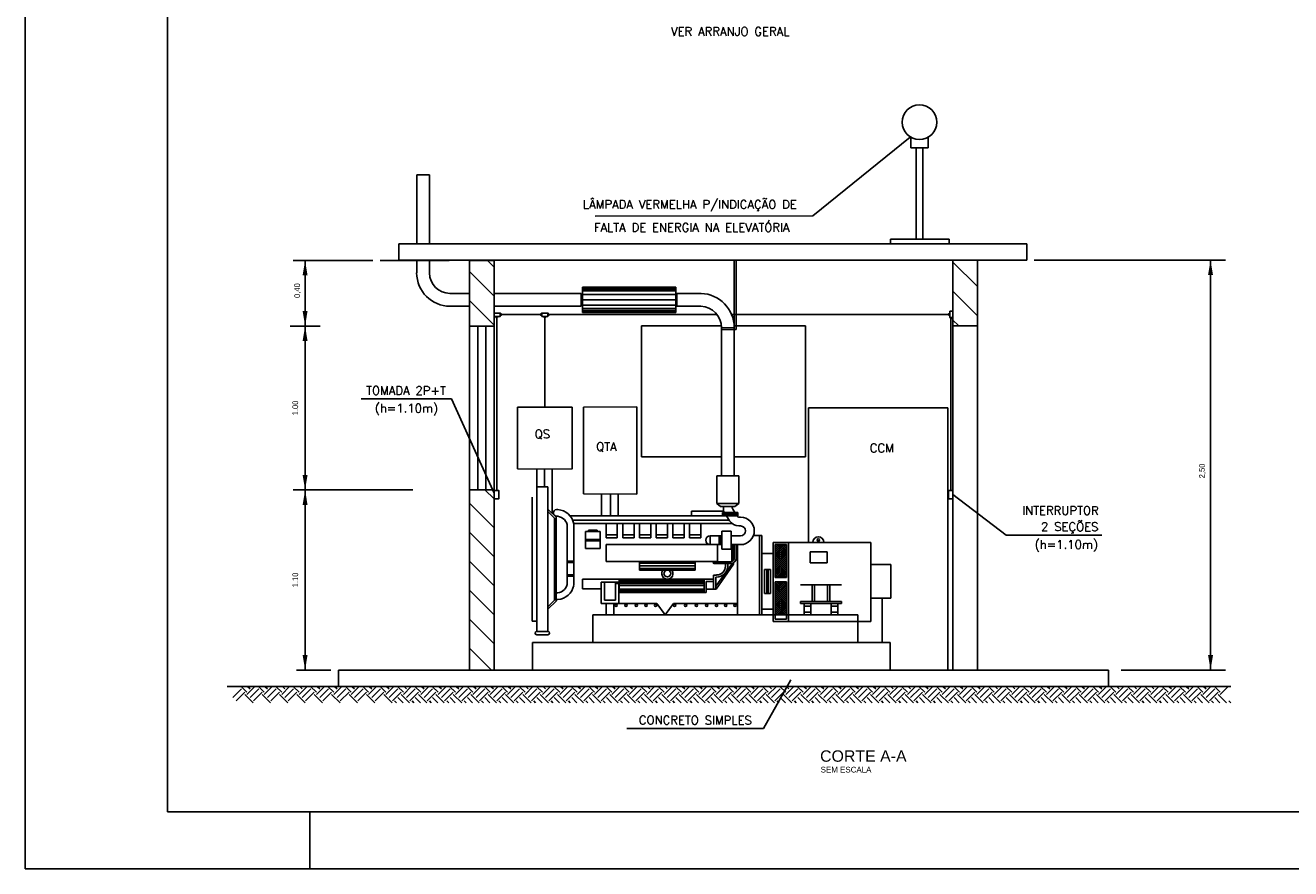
# Model space of a CAD drawing. Header units: millimetres. Extents: x 486.9 to 528.9, y 411.1 to 440.8.
# Tile 1 of 4: x 486.9 to 509.2, y 411.1 to 425.9. Entities that reach past the tile are written whole.
import ezdxf
from ezdxf.enums import TextEntityAlignment as Align

# ---------------------------------------------------------------- set-up
doc = ezdxf.new("R2010")
doc.units = ezdxf.units.MM
for name, color, linetype in [('004', 2, 'Continuous'), ('EGERA240C', 240, 'Continuous'), ('EPTOS200C', 8, 'Continuous'), ('PADRÃO', 4, 'Continuous'), ('TP-POSTES', 2, 'Continuous'), ('txt_titulos', 5, 'Continuous')]:
    doc.layers.add(name, color=color, linetype=linetype)
doc.styles.add('ARIAL', font='ARIAL.TTF', dxfattribs={"height": 0.2})
doc.styles.add('ROMANS', font='romans')

msp = doc.modelspace()

# ---------------------------------------------------------------- linework, layer by layer
at = {"color": 7}
for p, q in [((502.506, 423.724), (502.506, 423.909)), ((502.812, 423.91), (502.812, 423.724)), ((502.812, 423.724), (502.506, 423.724)), ((502.599, 422.116), (502.599, 423.724)), ((502.715, 422.116), (502.715, 423.724)), ((493.82, 423.247), (494.045, 423.247)), ((493.82, 423.247), (493.82, 422.037)), ((494.045, 423.247), (494.045, 422.037)), ((493.505, 421.749), (493.505, 422.037)), ((504.543, 422.037), (493.505, 422.037)), ((502.146, 422.116), (502.146, 422.037)), ((503.18, 422.116), (502.146, 422.116)), ((503.18, 422.037), (503.18, 422.116)), ((504.543, 422.037), (504.543, 421.749)), ((494.388, 421.744), (493.177, 421.744)), ((504.543, 421.749), (493.505, 421.749)), ((493.82, 421.749), (493.82, 421.525)), ((494.045, 421.749), (494.045, 421.525)), ((494.748, 421.744), (494.748, 420.591)), ((495.181, 421.118), (494.748, 421.55)), ((495.181, 421.628), (495.061, 421.747)), ((495.181, 421.744), (495.181, 420.591)), ((499.402, 420.563), (499.402, 421.749)), ((499.434, 420.531), (499.434, 421.749)), ((503.679, 421.749), (503.247, 421.749)), ((503.247, 421.749), (503.247, 420.597)), ((503.679, 421.283), (503.247, 421.715)), ((503.679, 421.749), (503.679, 420.597)), ((494.405, 421.164), (494.748, 421.164)), ((495.181, 421.164), (496.712, 421.164)), ((496.712, 421.164), (496.712, 420.939)), ((496.732, 420.828), (496.732, 421.275)), ((498.373, 421.275), (496.732, 421.275)), ((498.373, 421.262), (496.732, 421.262)), ((498.373, 421.239), (496.732, 421.239)), ((498.373, 421.207), (496.732, 421.207)), ((498.373, 421.148), (496.732, 421.148)), ((498.373, 420.828), (498.373, 421.275)), ((498.818, 421.164), (498.392, 421.164)), ((498.392, 420.939), (498.392, 421.164)), ((503.679, 420.773), (503.247, 421.206)), ((494.405, 420.939), (494.748, 420.939)), ((495.181, 420.609), (494.748, 421.041)), ((495.181, 420.939), (496.712, 420.939)), ((498.373, 421.051), (496.732, 421.051)), ((498.373, 420.955), (496.732, 420.955)), ((498.373, 420.897), (496.732, 420.897)), ((498.816, 420.939), (498.392, 420.939)), ((498.373, 420.864), (496.732, 420.864)), ((498.373, 420.841), (496.732, 420.841)), ((498.373, 420.828), (496.732, 420.828)), ((503.343, 420.6), (503.247, 420.696)), ((494.748, 420.591), (494.748, 417.711)), ((495.181, 420.591), (494.748, 420.591)), ((494.893, 420.591), (494.893, 417.711)), ((495.037, 420.591), (495.037, 417.711)), ((495.181, 420.591), (495.181, 417.711)), ((497.773, 420.597), (497.773, 418.292)), ((499.175, 420.597), (497.773, 420.597)), ((499.176, 420.562), (499.402, 420.563)), ((499.176, 419.311), (499.176, 420.563)), ((499.176, 420.53), (499.434, 420.531)), ((500.654, 420.597), (499.4, 420.597)), ((499.402, 419.311), (499.402, 420.563)), ((500.654, 420.597), (500.654, 418.292)), ((503.247, 420.597), (503.247, 414.547)), ((503.679, 420.597), (503.247, 420.597)), ((503.679, 420.597), (503.679, 414.547)), ((499.176, 417.961), (499.176, 419.453)), ((499.402, 417.961), (499.402, 419.453)), ((499.176, 418.292), (497.773, 418.292)), ((500.654, 418.292), (499.402, 418.292)), ((495.93, 417.766), (495.93, 415.225)), ((495.93, 417.766), (496.126, 417.766)), ((496.126, 417.766), (496.126, 415.225)), ((499.093, 417.961), (499.484, 417.961)), ((499.093, 417.961), (499.093, 417.473)), ((499.484, 417.961), (499.484, 417.473)), ((494.748, 417.711), (494.748, 414.542)), ((495.181, 417.711), (494.748, 417.711)), ((495.181, 417.553), (495.02, 417.714)), ((495.181, 417.711), (495.181, 414.542)), ((495.852, 417.585), (495.852, 415.406)), ((495.181, 417.044), (494.748, 417.476)), ((496.126, 417.375), (496.269, 417.232)), ((496.126, 417.334), (496.243, 417.216)), ((498.65, 417.336), (498.65, 417.259)), ((498.65, 417.336), (499.215, 417.336)), ((499.093, 417.473), (499.484, 417.473)), ((499.163, 417.421), (499.093, 417.473)), ((499.163, 417.421), (499.414, 417.421)), ((499.211, 417.421), (499.211, 417.358)), ((499.22, 417.327), (499.228, 417.315)), ((499.367, 417.421), (499.367, 417.403)), ((499.376, 417.372), (499.413, 417.315)), ((499.414, 417.421), (499.484, 417.473)), ((496.243, 417.216), (496.243, 415.775)), ((496.269, 417.232), (496.269, 415.759)), ((496.464, 417.104), (496.464, 416.048)), ((496.512, 417.259), (499.466, 417.259)), ((496.562, 417.18), (499.313, 417.18)), ((496.581, 417.121), (499.363, 417.121)), ((496.582, 417.117), (496.582, 416.035)), ((497.151, 417.121), (497.151, 416.867)), ((497.346, 417.121), (497.346, 416.867)), ((497.444, 417.121), (497.444, 416.867)), ((497.64, 417.121), (497.64, 416.867)), ((497.737, 417.121), (497.737, 416.867)), ((497.933, 417.121), (497.933, 416.867)), ((498.031, 417.121), (498.031, 416.867)), ((498.226, 417.121), (498.226, 416.867)), ((498.324, 417.121), (498.324, 416.867)), ((498.519, 417.121), (498.519, 416.867)), ((498.617, 417.121), (498.617, 416.867)), ((498.812, 417.121), (498.812, 416.867)), ((499.196, 417.315), (499.196, 417.259)), ((499.196, 417.315), (499.466, 417.315)), ((499.196, 417.294), (499.466, 417.294)), ((499.196, 417.277), (499.466, 417.277)), ((499.196, 417.259), (499.466, 417.259)), ((499.263, 417.259), (499.319, 417.169)), ((499.448, 417.259), (499.451, 417.253)), ((499.466, 417.315), (499.466, 417.259)), ((499.485, 417.235), (499.513, 417.235)), ((495.181, 416.535), (494.748, 416.967)), ((496.787, 416.978), (496.787, 416.685)), ((497.046, 416.978), (496.787, 416.978)), ((496.842, 416.978), (496.842, 417.003)), ((496.99, 417.003), (496.842, 417.003)), ((496.99, 416.978), (496.99, 417.003)), ((497.046, 416.978), (497.046, 416.685)), ((497.151, 416.925), (497.346, 416.925)), ((497.444, 416.925), (497.64, 416.925)), ((497.737, 416.925), (497.933, 416.925)), ((498.031, 416.925), (498.226, 416.925)), ((498.324, 416.925), (498.519, 416.925)), ((498.617, 416.925), (498.812, 416.925)), ((498.978, 416.906), (498.978, 416.75)), ((498.978, 416.906), (499.184, 416.906)), ((499.134, 416.906), (499.134, 416.75)), ((499.159, 416.906), (499.159, 416.75)), ((499.184, 416.984), (499.184, 416.671)), ((499.184, 416.984), (499.348, 416.984)), ((499.348, 416.984), (499.348, 416.671)), ((499.348, 416.906), (499.513, 416.906)), ((499.485, 417.078), (499.513, 417.078)), ((499.889, 416.91), (499.741, 416.91)), ((499.848, 415.518), (499.848, 416.91)), ((499.889, 415.518), (499.889, 416.91)), ((497.046, 416.838), (496.787, 416.838)), ((497.046, 416.819), (496.787, 416.819)), ((497.046, 416.685), (496.787, 416.685)), ((497.151, 416.867), (497.346, 416.867)), ((497.151, 416.75), (497.151, 416.456)), ((497.151, 416.75), (499.184, 416.75)), ((497.444, 416.867), (497.64, 416.867)), ((497.737, 416.867), (497.933, 416.867)), ((498.031, 416.867), (498.226, 416.867)), ((498.324, 416.867), (498.519, 416.867)), ((498.617, 416.867), (498.812, 416.867)), ((499.109, 416.75), (499.109, 416.456)), ((499.184, 416.671), (499.348, 416.671)), ((499.348, 416.75), (499.513, 416.75)), ((499.358, 416.75), (499.358, 416.453)), ((499.391, 416.75), (499.391, 416.478)), ((499.402, 416.75), (499.402, 416.508)), ((499.434, 416.75), (499.434, 416.515)), ((499.457, 416.75), (499.457, 415.518)), ((500.085, 415.518), (500.085, 416.789)), ((500.085, 416.789), (500.358, 416.789)), ((500.124, 416.557), (500.317, 416.75)), ((500.124, 416.591), (500.282, 416.75)), ((500.124, 416.626), (500.248, 416.75)), ((500.124, 416.661), (500.213, 416.75)), ((500.124, 416.695), (500.178, 416.75)), ((500.124, 416.73), (500.144, 416.75)), ((500.124, 416.75), (500.319, 416.75)), ((500.124, 416.173), (500.124, 416.75)), ((500.319, 416.546), (500.124, 416.741)), ((500.124, 416.522), (500.319, 416.718)), ((500.319, 416.511), (500.124, 416.707)), ((500.124, 416.488), (500.319, 416.683)), ((500.319, 416.477), (500.124, 416.672)), ((500.124, 416.453), (500.319, 416.649)), ((500.319, 416.58), (500.15, 416.75)), ((500.319, 416.615), (500.185, 416.75)), ((500.319, 416.649), (500.219, 416.75)), ((500.319, 416.684), (500.254, 416.75)), ((500.319, 416.719), (500.288, 416.75)), ((500.319, 416.173), (500.319, 416.75)), ((500.358, 415.518), (500.358, 416.789)), ((500.358, 416.789), (501.802, 416.789)), ((501.802, 415.401), (501.802, 416.789)), ((495.181, 416.026), (494.748, 416.458)), ((496.582, 416.459), (496.464, 416.459)), ((496.582, 416.434), (496.464, 416.434)), ((497.151, 416.456), (497.737, 416.456)), ((497.737, 416.456), (497.737, 416.3)), ((497.737, 416.456), (498.715, 416.456)), ((497.737, 416.443), (498.715, 416.443)), ((498.715, 416.456), (498.715, 416.3)), ((498.715, 416.456), (499.109, 416.456)), ((499.046, 416.45), (499.344, 416.45)), ((499.391, 416.433), (499.391, 416.404)), ((499.889, 416.593), (500.085, 416.593)), ((500.319, 416.442), (500.124, 416.638)), ((500.124, 416.419), (500.319, 416.614)), ((500.319, 416.408), (500.124, 416.603)), ((500.124, 416.384), (500.319, 416.58)), ((500.319, 416.373), (500.124, 416.569)), ((500.124, 416.35), (500.319, 416.545)), ((500.319, 416.339), (500.124, 416.534)), ((500.124, 416.315), (500.319, 416.511)), ((500.319, 416.304), (500.124, 416.499)), ((500.124, 416.281), (500.319, 416.476)), ((500.319, 416.269), (500.124, 416.465)), ((500.124, 416.246), (500.319, 416.441)), ((500.319, 416.235), (500.124, 416.43)), ((500.739, 416.622), (501.035, 416.622)), ((500.739, 416.432), (500.739, 416.622)), ((501.035, 416.432), (500.739, 416.432)), ((501.035, 416.622), (501.035, 416.432)), ((496.582, 416.22), (496.464, 416.22)), ((497.737, 416.425), (498.715, 416.425)), ((497.737, 416.378), (498.715, 416.378)), ((497.737, 416.331), (498.715, 416.331)), ((497.737, 416.313), (498.715, 416.313)), ((497.737, 416.3), (498.715, 416.3)), ((499.039, 416.216), (499.039, 415.969)), ((499.039, 416.216), (499.092, 416.216)), ((499.046, 416.417), (499.337, 416.417)), ((499.081, 416.019), (499.358, 416.409)), ((499.082, 415.969), (499.391, 416.404)), ((499.248, 416.417), (499.248, 416.373)), ((499.287, 416.417), (499.287, 416.373)), ((499.358, 416.42), (499.358, 416.409)), ((500.039, 416.315), (499.935, 416.315)), ((499.935, 416.315), (499.935, 415.894)), ((499.973, 416.315), (499.973, 415.894)), ((500.001, 416.315), (500.001, 415.894)), ((500.039, 416.315), (500.039, 415.894)), ((500.124, 416.211), (500.319, 416.407)), ((500.319, 416.2), (500.124, 416.396)), ((500.124, 416.177), (500.319, 416.372)), ((500.312, 416.173), (500.124, 416.361)), ((500.278, 416.173), (500.124, 416.327)), ((500.243, 416.173), (500.124, 416.292)), ((500.208, 416.173), (500.124, 416.258)), ((500.174, 416.173), (500.124, 416.223)), ((500.155, 416.173), (500.319, 416.338)), ((500.189, 416.173), (500.319, 416.303)), ((500.224, 416.173), (500.319, 416.269)), ((500.258, 416.173), (500.319, 416.234)), ((501.802, 416.398), (502.154, 416.398)), ((502.154, 415.812), (502.154, 416.398)), ((496.582, 416.195), (496.464, 416.195)), ((496.734, 416.144), (496.734, 415.973)), ((496.734, 416.144), (498.871, 416.144)), ((497.065, 416.091), (497.372, 416.091)), ((497.065, 416.091), (497.065, 415.714)), ((497.124, 416.091), (497.124, 415.772)), ((497.307, 416.066), (498.871, 416.066)), ((497.313, 416.091), (497.313, 415.772)), ((497.372, 416.091), (497.372, 415.714)), ((497.38, 415.909), (497.38, 416.144)), ((497.38, 416.133), (498.871, 416.133)), ((497.38, 416.116), (498.871, 416.116)), ((497.38, 416.085), (498.871, 416.085)), ((497.38, 416.03), (498.871, 416.03)), ((498.871, 416.144), (499.039, 416.144)), ((498.871, 416.144), (498.871, 415.909)), ((498.91, 416.105), (499.039, 416.105)), ((498.91, 416.105), (498.91, 415.909)), ((499.078, 416.177), (499.092, 416.177)), ((499.078, 416.177), (499.078, 415.969)), ((500.139, 416.173), (500.124, 416.188)), ((500.319, 416.173), (500.124, 416.173)), ((500.124, 415.518), (500.124, 416.095)), ((500.124, 415.902), (500.317, 416.095)), ((500.124, 415.937), (500.282, 416.095)), ((500.124, 415.971), (500.248, 416.095)), ((500.124, 416.006), (500.213, 416.095)), ((500.124, 416.04), (500.178, 416.095)), ((500.124, 416.075), (500.144, 416.095)), ((500.319, 416.095), (500.124, 416.095)), ((500.319, 415.891), (500.124, 416.087)), ((500.124, 415.868), (500.319, 416.063)), ((500.319, 415.857), (500.124, 416.052)), ((500.124, 415.833), (500.319, 416.029)), ((500.319, 415.822), (500.124, 416.017)), ((500.124, 415.799), (500.319, 415.994)), ((500.319, 415.787), (500.124, 415.983)), ((500.319, 415.926), (500.15, 416.095)), ((500.319, 415.96), (500.185, 416.095)), ((500.319, 415.995), (500.219, 416.095)), ((500.319, 416.029), (500.254, 416.095)), ((500.319, 416.064), (500.288, 416.095)), ((500.293, 416.173), (500.319, 416.2)), ((500.319, 415.518), (500.319, 416.095)), ((500.568, 416.046), (501.288, 416.046)), ((500.773, 415.753), (500.773, 416.046)), ((500.812, 415.753), (500.812, 416.046)), ((501.042, 415.753), (501.042, 416.046)), ((501.081, 415.753), (501.081, 416.046)), ((495.181, 415.516), (494.748, 415.949)), ((496.126, 415.657), (496.243, 415.775)), ((496.126, 415.616), (496.269, 415.759)), ((497.065, 415.973), (496.734, 415.973)), ((497.124, 415.772), (497.313, 415.772)), ((497.38, 415.968), (498.871, 415.968)), ((497.38, 415.937), (498.871, 415.937)), ((497.38, 415.92), (498.871, 415.92)), ((497.38, 415.909), (498.871, 415.909)), ((498.871, 415.909), (498.91, 415.909)), ((499.039, 415.969), (498.91, 415.969)), ((499.039, 415.969), (499.082, 415.969)), ((500.039, 415.894), (499.935, 415.894)), ((500.124, 415.764), (500.319, 415.959)), ((500.319, 415.753), (500.124, 415.948)), ((500.124, 415.729), (500.319, 415.925)), ((500.319, 415.718), (500.124, 415.914)), ((500.124, 415.695), (500.319, 415.89)), ((500.319, 415.684), (500.124, 415.879)), ((500.124, 415.66), (500.319, 415.856)), ((500.319, 415.649), (500.124, 415.845)), ((500.124, 415.626), (500.319, 415.821)), ((500.319, 415.615), (500.124, 415.81)), ((500.124, 415.591), (500.319, 415.787)), ((500.319, 415.58), (500.124, 415.776)), ((501.802, 415.812), (502.154, 415.812)), ((497.065, 415.714), (497.372, 415.714)), ((497.149, 415.714), (497.149, 415.518)), ((497.288, 415.714), (497.288, 415.518)), ((497.372, 415.714), (498.041, 415.714)), ((498.187, 415.518), (498.041, 415.714)), ((498.187, 415.518), (498.333, 415.714)), ((498.333, 415.714), (499.457, 415.714)), ((499.889, 415.616), (500.085, 415.616)), ((500.124, 415.557), (500.319, 415.752)), ((500.319, 415.546), (500.124, 415.741)), ((500.124, 415.522), (500.319, 415.718)), ((500.312, 415.518), (500.124, 415.707)), ((500.278, 415.518), (500.124, 415.672)), ((500.243, 415.518), (500.124, 415.637)), ((500.208, 415.518), (500.124, 415.603)), ((500.174, 415.518), (500.124, 415.568)), ((500.155, 415.518), (500.319, 415.683)), ((500.189, 415.518), (500.319, 415.649)), ((500.224, 415.518), (500.319, 415.614)), ((500.258, 415.518), (500.319, 415.579)), ((500.293, 415.518), (500.319, 415.545)), ((500.568, 415.753), (501.288, 415.753)), ((500.568, 415.753), (500.568, 415.714)), ((500.568, 415.714), (501.288, 415.714)), ((500.633, 415.714), (500.633, 415.518)), ((500.633, 415.67), (500.75, 415.67)), ((500.633, 415.562), (500.75, 415.562)), ((500.75, 415.714), (500.75, 415.518)), ((501.106, 415.714), (501.106, 415.518)), ((501.106, 415.67), (501.223, 415.67)), ((501.106, 415.562), (501.223, 415.562)), ((501.223, 415.714), (501.223, 415.518)), ((501.288, 415.753), (501.288, 415.714)), ((495.181, 415.007), (494.748, 415.439)), ((495.852, 415.406), (495.93, 415.406)), ((496.917, 415.518), (496.917, 415.03)), ((496.917, 415.518), (501.575, 415.518)), ((500.085, 415.401), (500.085, 415.518)), ((500.085, 415.401), (501.637, 415.401)), ((500.139, 415.518), (500.124, 415.534)), ((500.124, 415.44), (500.124, 415.518)), ((500.124, 415.44), (500.319, 415.44)), ((500.319, 415.44), (500.319, 415.518)), ((500.358, 415.401), (500.358, 415.518)), ((501.575, 415.518), (501.575, 415.03)), ((501.637, 415.401), (501.802, 415.401)), ((495.93, 415.225), (496.126, 415.225)), ((495.93, 415.167), (496.126, 415.167)), ((495.133, 414.545), (494.748, 414.93)), ((495.854, 415.03), (495.854, 414.547)), ((495.854, 415.03), (502.142, 415.03)), ((502.142, 414.547), (502.142, 415.03)), ((492.444, 414.547), (492.444, 414.259)), ((505.984, 414.547), (492.444, 414.547)), ((504.725, 414.547), (505.436, 414.547)), ((505.984, 414.547), (505.984, 414.259)), ((508.132, 414.259), (490.487, 414.259)), ((490.586, 414.061), (490.739, 414.214)), ((490.835, 414.157), (490.732, 414.259)), ((490.835, 414.118), (490.975, 414.259)), ((490.892, 414.214), (490.847, 414.259)), ((490.892, 414.061), (491.045, 414.214)), ((491.14, 414.157), (491.038, 414.259)), ((491.14, 414.118), (491.281, 414.259)), ((491.198, 414.214), (491.152, 414.259)), ((491.198, 414.061), (491.35, 414.214)), ((491.446, 414.157), (491.343, 414.259)), ((491.446, 414.118), (491.586, 414.259)), ((491.503, 414.214), (491.458, 414.259)), ((491.503, 414.061), (491.656, 414.214)), ((491.751, 414.157), (491.649, 414.259)), ((491.751, 414.118), (491.892, 414.259)), ((491.809, 414.214), (491.764, 414.259)), ((491.809, 414.061), (491.961, 414.214)), ((492.057, 414.157), (491.955, 414.259)), ((492.057, 414.118), (492.198, 414.259)), ((492.114, 414.214), (492.069, 414.259)), ((492.114, 414.061), (492.267, 414.214)), ((492.363, 414.157), (492.26, 414.259)), ((492.363, 414.118), (492.503, 414.259)), ((492.42, 414.214), (492.375, 414.259)), ((492.42, 414.061), (492.573, 414.214)), ((492.668, 414.157), (492.566, 414.259)), ((492.668, 414.118), (492.809, 414.259)), ((492.725, 414.214), (492.68, 414.259)), ((492.725, 414.061), (492.878, 414.214)), ((492.974, 414.157), (492.871, 414.259)), ((492.974, 414.118), (493.114, 414.259)), ((493.031, 414.214), (492.986, 414.259)), ((493.031, 414.061), (493.184, 414.214)), ((493.279, 414.157), (493.177, 414.259)), ((493.279, 414.118), (493.42, 414.259)), ((493.336, 414.214), (493.291, 414.259)), ((493.336, 414.061), (493.489, 414.214)), ((493.585, 414.157), (493.482, 414.259)), ((493.585, 414.118), (493.725, 414.259)), ((493.642, 414.214), (493.597, 414.259)), ((493.642, 414.061), (493.795, 414.214)), ((493.89, 414.157), (493.788, 414.259)), ((493.89, 414.118), (494.031, 414.259)), ((493.948, 414.214), (493.902, 414.259)), ((493.948, 414.061), (494.1, 414.214)), ((494.196, 414.157), (494.093, 414.259)), ((494.196, 414.118), (494.336, 414.259)), ((494.253, 414.214), (494.208, 414.259)), ((494.253, 414.061), (494.406, 414.214)), ((494.501, 414.157), (494.399, 414.259)), ((494.501, 414.118), (494.642, 414.259)), ((494.559, 414.214), (494.514, 414.259)), ((494.559, 414.061), (494.711, 414.214)), ((494.807, 414.157), (494.705, 414.259)), ((494.807, 414.118), (494.948, 414.259)), ((494.864, 414.214), (494.819, 414.259)), ((494.864, 414.061), (495.017, 414.214)), ((495.113, 414.157), (495.01, 414.259)), ((495.113, 414.118), (495.253, 414.259)), ((495.17, 414.214), (495.125, 414.259)), ((495.17, 414.061), (495.323, 414.214)), ((495.418, 414.157), (495.316, 414.259)), ((495.418, 414.118), (495.559, 414.259)), ((495.475, 414.214), (495.43, 414.259)), ((495.475, 414.061), (495.628, 414.214)), ((495.724, 414.157), (495.621, 414.259)), ((495.724, 414.118), (495.864, 414.259)), ((495.781, 414.214), (495.736, 414.259)), ((495.781, 414.061), (495.934, 414.214)), ((496.029, 414.157), (495.927, 414.259)), ((496.029, 414.118), (496.17, 414.259)), ((496.086, 414.214), (496.041, 414.259)), ((496.086, 414.061), (496.239, 414.214)), ((496.335, 414.157), (496.232, 414.259)), ((496.335, 414.118), (496.475, 414.259)), ((496.392, 414.214), (496.347, 414.259)), ((496.392, 414.061), (496.545, 414.214)), ((496.64, 414.157), (496.538, 414.259)), ((496.64, 414.118), (496.781, 414.259)), ((496.698, 414.214), (496.652, 414.259)), ((496.698, 414.061), (496.85, 414.214)), ((496.946, 414.157), (496.843, 414.259)), ((496.946, 414.118), (497.086, 414.259)), ((497.003, 414.214), (496.958, 414.259)), ((497.003, 414.061), (497.156, 414.214)), ((497.251, 414.157), (497.149, 414.259)), ((497.251, 414.118), (497.392, 414.259)), ((497.309, 414.214), (497.264, 414.259)), ((497.309, 414.061), (497.461, 414.214)), ((497.557, 414.157), (497.455, 414.259)), ((497.557, 414.118), (497.698, 414.259)), ((497.614, 414.214), (497.569, 414.259)), ((497.614, 414.061), (497.767, 414.214)), ((497.863, 414.157), (497.76, 414.259)), ((497.863, 414.118), (498.003, 414.259)), ((497.92, 414.214), (497.875, 414.259)), ((497.92, 414.061), (498.073, 414.214)), ((498.168, 414.157), (498.066, 414.259)), ((498.168, 414.118), (498.309, 414.259)), ((498.225, 414.214), (498.18, 414.259)), ((498.225, 414.061), (498.378, 414.214)), ((498.474, 414.157), (498.371, 414.259)), ((498.474, 414.118), (498.614, 414.259)), ((498.531, 414.214), (498.486, 414.259)), ((498.531, 414.061), (498.684, 414.214)), ((498.779, 414.157), (498.677, 414.259)), ((498.779, 414.118), (498.92, 414.259)), ((498.836, 414.214), (498.791, 414.259)), ((498.836, 414.061), (498.989, 414.214)), ((499.085, 414.157), (498.982, 414.259)), ((499.085, 414.118), (499.225, 414.259)), ((499.142, 414.214), (499.097, 414.259)), ((499.142, 414.061), (499.295, 414.214)), ((499.39, 414.157), (499.288, 414.259)), ((499.39, 414.118), (499.531, 414.259)), ((499.448, 414.214), (499.402, 414.259)), ((499.448, 414.061), (499.6, 414.214)), ((499.696, 414.157), (499.593, 414.259)), ((499.696, 414.118), (499.836, 414.259)), ((499.753, 414.214), (499.708, 414.259)), ((499.753, 414.061), (499.906, 414.214)), ((500.001, 414.157), (499.899, 414.259)), ((500.001, 414.118), (500.142, 414.259)), ((500.059, 414.214), (500.014, 414.259)), ((500.059, 414.061), (500.211, 414.214)), ((500.307, 414.157), (500.205, 414.259)), ((500.307, 414.118), (500.448, 414.259)), ((500.364, 414.214), (500.319, 414.259)), ((500.364, 414.061), (500.517, 414.214)), ((500.613, 414.157), (500.51, 414.259)), ((500.613, 414.118), (500.753, 414.259)), ((500.67, 414.214), (500.625, 414.259)), ((500.67, 414.061), (500.823, 414.214)), ((500.918, 414.157), (500.816, 414.259)), ((500.918, 414.118), (501.059, 414.259)), ((500.975, 414.214), (500.93, 414.259)), ((500.975, 414.061), (501.128, 414.214)), ((501.224, 414.157), (501.121, 414.259)), ((501.224, 414.118), (501.364, 414.259)), ((501.281, 414.214), (501.236, 414.259)), ((501.281, 414.061), (501.434, 414.214)), ((501.529, 414.157), (501.427, 414.259)), ((501.529, 414.118), (501.67, 414.259)), ((501.586, 414.214), (501.541, 414.259)), ((501.586, 414.061), (501.739, 414.214)), ((501.835, 414.157), (501.732, 414.259)), ((501.835, 414.118), (501.975, 414.259)), ((501.892, 414.214), (501.847, 414.259)), ((501.892, 414.061), (502.045, 414.214)), ((502.14, 414.157), (502.038, 414.259)), ((502.14, 414.118), (502.281, 414.259)), ((502.198, 414.214), (502.152, 414.259)), ((502.198, 414.061), (502.35, 414.214)), ((502.446, 414.157), (502.343, 414.259)), ((502.446, 414.118), (502.586, 414.259)), ((502.503, 414.214), (502.458, 414.259)), ((502.503, 414.061), (502.656, 414.214)), ((502.751, 414.157), (502.649, 414.259)), ((502.751, 414.118), (502.892, 414.259)), ((502.809, 414.214), (502.764, 414.259)), ((502.809, 414.061), (502.961, 414.214)), ((503.057, 414.157), (502.955, 414.259)), ((503.057, 414.118), (503.198, 414.259)), ((503.114, 414.214), (503.069, 414.259)), ((503.114, 414.061), (503.267, 414.214)), ((503.363, 414.157), (503.26, 414.259)), ((503.363, 414.118), (503.503, 414.259)), ((503.42, 414.214), (503.375, 414.259)), ((503.42, 414.061), (503.573, 414.214)), ((503.668, 414.157), (503.566, 414.259)), ((503.668, 414.118), (503.809, 414.259)), ((503.725, 414.214), (503.68, 414.259)), ((503.725, 414.061), (503.878, 414.214)), ((503.974, 414.157), (503.871, 414.259)), ((503.974, 414.118), (504.114, 414.259)), ((504.031, 414.214), (503.986, 414.259)), ((504.031, 414.061), (504.184, 414.214)), ((504.279, 414.157), (504.177, 414.259)), ((504.279, 414.118), (504.42, 414.259)), ((504.336, 414.214), (504.291, 414.259)), ((504.336, 414.061), (504.489, 414.214)), ((504.585, 414.157), (504.482, 414.259)), ((504.585, 414.118), (504.725, 414.259)), ((504.642, 414.214), (504.597, 414.259)), ((504.642, 414.061), (504.795, 414.214)), ((504.89, 414.157), (504.788, 414.259)), ((504.89, 414.118), (505.031, 414.259)), ((504.948, 414.214), (504.902, 414.259)), ((504.948, 414.061), (505.1, 414.214)), ((505.196, 414.157), (505.093, 414.259)), ((505.196, 414.118), (505.336, 414.259)), ((505.253, 414.214), (505.208, 414.259)), ((505.253, 414.061), (505.406, 414.214)), ((505.501, 414.157), (505.399, 414.259)), ((505.501, 414.118), (505.642, 414.259)), ((505.559, 414.214), (505.514, 414.259)), ((505.559, 414.061), (505.711, 414.214)), ((505.807, 414.157), (505.705, 414.259)), ((505.807, 414.118), (505.948, 414.259)), ((505.864, 414.214), (505.819, 414.259)), ((505.864, 414.061), (506.017, 414.214)), ((506.112, 414.157), (506.01, 414.259)), ((506.112, 414.118), (506.253, 414.259)), ((506.17, 414.214), (506.125, 414.259)), ((506.17, 414.061), (506.323, 414.214)), ((506.418, 414.157), (506.316, 414.259)), ((506.418, 414.118), (506.559, 414.259)), ((506.475, 414.214), (506.43, 414.259)), ((506.475, 414.061), (506.628, 414.214)), ((506.724, 414.157), (506.621, 414.259)), ((506.724, 414.118), (506.864, 414.259)), ((506.781, 414.214), (506.736, 414.259)), ((506.781, 414.061), (506.934, 414.214)), ((507.029, 414.157), (506.927, 414.259)), ((507.029, 414.118), (507.17, 414.259)), ((507.086, 414.214), (507.041, 414.259)), ((507.086, 414.061), (507.239, 414.214)), ((507.335, 414.157), (507.232, 414.259)), ((507.335, 414.118), (507.475, 414.259)), ((507.392, 414.214), (507.347, 414.259)), ((507.392, 414.061), (507.545, 414.214)), ((507.64, 414.157), (507.538, 414.259)), ((507.64, 414.118), (507.781, 414.259)), ((507.698, 414.214), (507.652, 414.259)), ((507.698, 414.061), (507.85, 414.214)), ((507.946, 414.157), (507.843, 414.259)), ((507.946, 414.118), (508.086, 414.259)), ((490.644, 414.004), (490.797, 414.157)), ((490.944, 413.971), (490.797, 414.118)), ((490.949, 414.004), (491.102, 414.157)), ((491.25, 413.971), (491.102, 414.118)), ((491.255, 414.004), (491.408, 414.157)), ((491.555, 413.971), (491.408, 414.118)), ((491.56, 414.004), (491.713, 414.157)), ((491.861, 413.971), (491.713, 414.118)), ((491.866, 414.004), (492.019, 414.157)), ((492.166, 413.971), (492.019, 414.118)), ((492.172, 414.004), (492.324, 414.157)), ((492.472, 413.971), (492.324, 414.118)), ((492.477, 414.004), (492.63, 414.157)), ((492.777, 413.971), (492.63, 414.118)), ((492.783, 414.004), (492.935, 414.157)), ((493.083, 413.971), (492.935, 414.118)), ((493.088, 414.004), (493.241, 414.157)), ((493.388, 413.971), (493.241, 414.118)), ((493.394, 414.004), (493.547, 414.157)), ((493.465, 413.971), (493.432, 414.004)), ((493.579, 413.971), (493.489, 414.061)), ((493.694, 413.971), (493.547, 414.118)), ((493.699, 414.004), (493.852, 414.157)), ((493.77, 413.971), (493.738, 414.004)), ((493.885, 413.971), (493.795, 414.061)), ((494, 413.971), (493.852, 414.118)), ((494.005, 414.004), (494.158, 414.157)), ((494.076, 413.971), (494.043, 414.004)), ((494.191, 413.971), (494.1, 414.061)), ((494.305, 413.971), (494.158, 414.118)), ((494.31, 414.004), (494.463, 414.157)), ((494.382, 413.971), (494.349, 414.004)), ((494.496, 413.971), (494.406, 414.061)), ((494.611, 413.971), (494.463, 414.118)), ((494.616, 414.004), (494.769, 414.157)), ((494.687, 413.971), (494.654, 414.004)), ((494.802, 413.971), (494.711, 414.061)), ((494.916, 413.971), (494.769, 414.118)), ((494.922, 414.004), (495.074, 414.157)), ((494.993, 413.971), (494.96, 414.004)), ((495.107, 413.971), (495.017, 414.061)), ((495.222, 413.971), (495.074, 414.118)), ((495.227, 414.004), (495.38, 414.157)), ((495.298, 413.971), (495.265, 414.004)), ((495.413, 413.971), (495.323, 414.061)), ((495.527, 413.971), (495.38, 414.118)), ((495.533, 414.004), (495.685, 414.157)), ((495.604, 413.971), (495.571, 414.004)), ((495.718, 413.971), (495.628, 414.061)), ((495.833, 413.971), (495.685, 414.118)), ((495.838, 414.004), (495.991, 414.157)), ((495.909, 413.971), (495.876, 414.004)), ((496.024, 413.971), (495.934, 414.061)), ((496.138, 413.971), (495.991, 414.118)), ((496.144, 414.004), (496.297, 414.157)), ((496.215, 413.971), (496.182, 414.004)), ((496.329, 413.971), (496.239, 414.061)), ((496.444, 413.971), (496.297, 414.118)), ((496.449, 414.004), (496.602, 414.157)), ((496.52, 413.971), (496.488, 414.004)), ((496.635, 413.971), (496.545, 414.061)), ((496.75, 413.971), (496.602, 414.118)), ((496.755, 414.004), (496.908, 414.157)), ((496.826, 413.971), (496.793, 414.004)), ((496.941, 413.971), (496.85, 414.061)), ((497.055, 413.971), (496.908, 414.118)), ((497.06, 414.004), (497.213, 414.157)), ((497.132, 413.971), (497.099, 414.004)), ((497.246, 413.971), (497.156, 414.061)), ((497.361, 413.971), (497.213, 414.118)), ((497.366, 414.004), (497.519, 414.157)), ((497.437, 413.971), (497.404, 414.004)), ((497.552, 413.971), (497.461, 414.061)), ((497.666, 413.971), (497.519, 414.118)), ((497.672, 414.004), (497.824, 414.157)), ((497.743, 413.971), (497.71, 414.004)), ((497.857, 413.971), (497.767, 414.061)), ((497.972, 413.971), (497.824, 414.118)), ((497.977, 414.004), (498.13, 414.157)), ((498.048, 413.971), (498.015, 414.004)), ((498.163, 413.971), (498.073, 414.061)), ((498.277, 413.971), (498.13, 414.118)), ((498.283, 414.004), (498.435, 414.157)), ((498.354, 413.971), (498.321, 414.004)), ((498.468, 413.971), (498.378, 414.061)), ((498.583, 413.971), (498.435, 414.118)), ((498.588, 414.004), (498.741, 414.157)), ((498.659, 413.971), (498.626, 414.004)), ((498.774, 413.971), (498.684, 414.061)), ((498.888, 413.971), (498.741, 414.118)), ((498.894, 414.004), (499.047, 414.157)), ((498.965, 413.971), (498.932, 414.004)), ((499.079, 413.971), (498.989, 414.061)), ((499.194, 413.971), (499.047, 414.118)), ((499.199, 414.004), (499.352, 414.157)), ((499.27, 413.971), (499.238, 414.004)), ((499.385, 413.971), (499.295, 414.061)), ((499.5, 413.971), (499.352, 414.118)), ((499.505, 414.004), (499.658, 414.157)), ((499.576, 413.971), (499.543, 414.004)), ((499.691, 413.971), (499.6, 414.061)), ((499.805, 413.971), (499.658, 414.118)), ((499.81, 414.004), (499.963, 414.157)), ((499.882, 413.971), (499.849, 414.004)), ((499.996, 413.971), (499.906, 414.061)), ((500.111, 413.971), (499.963, 414.118)), ((500.116, 414.004), (500.269, 414.157)), ((500.187, 413.971), (500.154, 414.004)), ((500.302, 413.971), (500.211, 414.061)), ((500.416, 413.971), (500.269, 414.118)), ((500.422, 414.004), (500.574, 414.157)), ((500.493, 413.971), (500.46, 414.004)), ((500.607, 413.971), (500.517, 414.061)), ((500.722, 413.971), (500.574, 414.118)), ((500.727, 414.004), (500.88, 414.157)), ((500.798, 413.971), (500.765, 414.004)), ((500.913, 413.971), (500.823, 414.061)), ((501.027, 413.971), (500.88, 414.118)), ((501.033, 414.004), (501.185, 414.157)), ((501.104, 413.971), (501.071, 414.004)), ((501.218, 413.971), (501.128, 414.061)), ((501.333, 413.971), (501.185, 414.118)), ((501.338, 414.004), (501.491, 414.157)), ((501.409, 413.971), (501.376, 414.004)), ((501.524, 413.971), (501.434, 414.061)), ((501.638, 413.971), (501.491, 414.118)), ((501.644, 414.004), (501.797, 414.157)), ((501.715, 413.971), (501.682, 414.004)), ((501.829, 413.971), (501.739, 414.061)), ((501.944, 413.971), (501.797, 414.118)), ((501.949, 414.004), (502.102, 414.157)), ((502.02, 413.971), (501.988, 414.004)), ((502.135, 413.971), (502.045, 414.061)), ((502.25, 413.971), (502.102, 414.118)), ((502.255, 414.004), (502.408, 414.157)), ((502.326, 413.971), (502.293, 414.004)), ((502.441, 413.971), (502.35, 414.061)), ((502.555, 413.971), (502.408, 414.118)), ((502.56, 414.004), (502.713, 414.157)), ((502.631, 413.971), (502.599, 414.004)), ((502.746, 413.971), (502.656, 414.061)), ((502.861, 413.971), (502.713, 414.118)), ((502.866, 414.004), (503.019, 414.157)), ((502.937, 413.971), (502.904, 414.004)), ((503.052, 413.971), (502.961, 414.061)), ((503.166, 413.971), (503.019, 414.118)), ((503.172, 414.004), (503.324, 414.157)), ((503.243, 413.971), (503.21, 414.004)), ((503.357, 413.971), (503.267, 414.061)), ((503.472, 413.971), (503.324, 414.118)), ((503.477, 414.004), (503.63, 414.157)), ((503.548, 413.971), (503.515, 414.004)), ((503.663, 413.971), (503.573, 414.061)), ((503.777, 413.971), (503.63, 414.118)), ((503.783, 414.004), (503.935, 414.157)), ((503.854, 413.971), (503.821, 414.004)), ((503.968, 413.971), (503.878, 414.061)), ((504.083, 413.971), (503.935, 414.118)), ((504.088, 414.004), (504.241, 414.157)), ((504.159, 413.971), (504.126, 414.004)), ((504.274, 413.971), (504.184, 414.061)), ((504.388, 413.971), (504.241, 414.118)), ((504.394, 414.004), (504.547, 414.157)), ((504.465, 413.971), (504.432, 414.004)), ((504.579, 413.971), (504.489, 414.061)), ((504.694, 413.971), (504.547, 414.118)), ((504.699, 414.004), (504.852, 414.157)), ((504.77, 413.971), (504.738, 414.004)), ((504.885, 413.971), (504.795, 414.061)), ((505, 413.971), (504.852, 414.118)), ((505.005, 414.004), (505.158, 414.157)), ((505.076, 413.971), (505.043, 414.004)), ((505.191, 413.971), (505.1, 414.061)), ((505.305, 413.971), (505.158, 414.118)), ((505.31, 414.004), (505.463, 414.157)), ((505.381, 413.971), (505.349, 414.004)), ((505.496, 413.971), (505.406, 414.061)), ((505.611, 413.971), (505.463, 414.118)), ((505.616, 414.004), (505.769, 414.157)), ((505.687, 413.971), (505.654, 414.004)), ((505.802, 413.971), (505.711, 414.061)), ((505.916, 413.971), (505.769, 414.118)), ((505.922, 414.004), (506.074, 414.157)), ((505.993, 413.971), (505.96, 414.004)), ((506.107, 413.971), (506.017, 414.061)), ((506.222, 413.971), (506.074, 414.118)), ((506.227, 414.004), (506.38, 414.157)), ((506.298, 413.971), (506.265, 414.004)), ((506.413, 413.971), (506.323, 414.061)), ((506.527, 413.971), (506.38, 414.118)), ((506.533, 414.004), (506.685, 414.157)), ((506.604, 413.971), (506.571, 414.004)), ((506.718, 413.971), (506.628, 414.061)), ((506.833, 413.971), (506.685, 414.118)), ((506.838, 414.004), (506.991, 414.157)), ((506.909, 413.971), (506.876, 414.004)), ((507.024, 413.971), (506.934, 414.061)), ((507.138, 413.971), (506.991, 414.118)), ((507.144, 414.004), (507.297, 414.157)), ((507.215, 413.971), (507.182, 414.004)), ((507.329, 413.971), (507.239, 414.061)), ((507.444, 413.971), (507.297, 414.118)), ((507.449, 414.004), (507.602, 414.157)), ((507.52, 413.971), (507.487, 414.004)), ((507.635, 413.971), (507.545, 414.061)), ((507.75, 413.971), (507.602, 414.118)), ((507.755, 414.004), (507.908, 414.157)), ((507.826, 413.971), (507.793, 414.004)), ((507.941, 413.971), (507.85, 414.061)), ((508.055, 413.971), (507.908, 414.118)), ((508.131, 413.971), (508.099, 414.004))]:
    msp.add_line(p, q, dxfattribs=at)
at = {"color": 1}
msp.add_line((503.679, 421.126), (503.679, 420.978), dxfattribs=at)
at = {"color": 7}
msp.add_lwpolyline([(502.001, 415.812), (502.001, 415.03)], dxfattribs=at)
for centre, radius in [((502.658, 424.173), 0.305), ((500.88, 416.833), 0.0211), ((497.325, 415.685), 0.0206), ((497.497, 415.685), 0.0206), ((497.679, 415.685), 0.0206), ((497.851, 415.685), 0.0206), ((498.02, 415.685), 0.0206), ((498.354, 415.685), 0.0206), ((498.547, 415.685), 0.0206), ((498.736, 415.685), 0.0206), ((498.918, 415.685), 0.0206), ((499.09, 415.685), 0.0206), ((499.252, 415.685), 0.0206), ((499.414, 415.685), 0.0206)]:
    msp.add_circle(centre, radius, dxfattribs=at)
for centre, radius, start, end in [((494.405, 421.525), 0.586, 180, 270), ((494.405, 421.525), 0.36, 180, 270), ((498.797, 420.561), 0.604, 0.2035, 88.0615), ((498.8, 420.563), 0.377, 360, 87.5584), ((496.284, 417.307), 0.0608, 73.2888, 253.2888), ((496.276, 417.055), 0.312, 11.5812, 85.3939), ((499.269, 417.358), 0.0586, 180, 212.2468), ((499.426, 417.403), 0.0586, 180, 212.2468), ((496.276, 417.055), 0.194, 14.679, 92.9343), ((499.485, 417.274), 0.195, 212.2468, 270), ((499.485, 417.274), 0.0391, 212.2468, 270), ((499.513, 416.992), 0.242, 270, 90), ((498.978, 416.828), 0.0782, 90, 270), ((499.513, 416.992), 0.0861, 270, 90), ((500.88, 416.789), 0.0984, 0, 180), ((499.046, 416.434), 0.0163, 90, 270), ((499.337, 416.515), 0.0977, 270, 0), ((499.337, 416.515), 0.0655, 276.2773, 0), ((498.226, 416.243), 0.0987, 144.7794, 35.2206), ((498.226, 416.243), 0.0596, 107.2266, 72.7734), ((499.092, 416.373), 0.195, 270, 0), ((499.092, 416.373), 0.156, 270, 0), ((496.276, 416.097), 0.194, 267.0657, 345.321), ((496.276, 416.097), 0.312, 274.6061, 348.4188), ((496.284, 415.845), 0.0608, 255.7995, 286.7112), ((495.93, 415.196), 0.0293, 90, 270), ((496.126, 415.196), 0.0293, 270, 90)]:
    msp.add_arc(centre, radius, start, end, dxfattribs=at)
msp.add_solid([(505.437, 414.551), (505.435, 414.551), (505.436, 414.547)], dxfattribs=at)
at = {"layer": '004', "color": 9}
for p, q in [((500.786, 422.527), (502.494, 423.909)), ((496.957, 422.523), (500.786, 422.527)), ((493.046, 421.744), (491.649, 421.744)), ((491.858, 420.591), (491.858, 421.744)), ((491.858, 420.591), (491.858, 421.744)), ((491.858, 420.591), (491.858, 421.744)), ((504.675, 421.749), (508.039, 421.749)), ((507.775, 421.749), (507.775, 414.547)), ((491.95, 420.591), (491.594, 420.591)), ((491.95, 420.591), (491.594, 420.591)), ((491.765, 420.591), (492.121, 420.591)), ((491.765, 420.591), (492.121, 420.591)), ((491.858, 417.711), (491.858, 420.591)), ((491.858, 420.591), (491.858, 419.538)), ((492.843, 419.313), (494.431, 419.313)), ((494.431, 419.313), (495.181, 417.654)), ((493.752, 417.711), (491.649, 417.711)), ((493.752, 417.711), (491.649, 417.711)), ((491.858, 414.547), (491.858, 417.711)), ((503.247, 417.629), (504.18, 416.918)), ((504.18, 416.918), (505.862, 416.918)), ((492.312, 414.547), (491.705, 414.547)), ((506.205, 414.547), (508.039, 414.547))]:
    msp.add_line(p, q, dxfattribs=at)
at = {"layer": '004'}
for p, q in [((499.917, 413.522), (500.394, 414.375)), ((497.511, 413.522), (499.917, 413.522))]:
    msp.add_line(p, q, dxfattribs=at)
at = {"layer": '004', "color": 9}
for points in [[(491.901, 421.48), (491.814, 421.48), (491.858, 421.744)], [(491.814, 421.48), (491.901, 421.48), (491.858, 421.744)], [(507.819, 421.486), (507.731, 421.486), (507.775, 421.749)], [(507.731, 421.486), (507.819, 421.486), (507.775, 421.749)], [(491.901, 420.855), (491.814, 420.855), (491.858, 420.591)], [(491.814, 420.855), (491.901, 420.855), (491.858, 420.591)], [(491.901, 420.328), (491.814, 420.328), (491.858, 420.591)], [(491.814, 420.328), (491.901, 420.328), (491.858, 420.591)], [(491.901, 417.974), (491.814, 417.974), (491.858, 417.711)], [(491.814, 417.974), (491.901, 417.974), (491.858, 417.711)], [(491.901, 417.447), (491.814, 417.447), (491.858, 417.711)], [(491.814, 417.447), (491.901, 417.447), (491.858, 417.711)], [(491.901, 414.811), (491.814, 414.811), (491.858, 414.547)], [(491.814, 414.811), (491.901, 414.811), (491.858, 414.547)], [(507.819, 414.811), (507.731, 414.811), (507.775, 414.547)], [(507.731, 414.811), (507.819, 414.811), (507.775, 414.547)]]:
    msp.add_solid(points, dxfattribs=at)
at = {"layer": 'EGERA240C', "color": 1}
for p, q in [((495.181, 421.744), (494.748, 421.744)), ((495.181, 414.542), (494.748, 414.542))]:
    msp.add_line(p, q, dxfattribs=at)
at = {"layer": 'EPTOS200C'}
for p, q in [((503.17, 420.793), (499.356, 420.792)), ((496.552, 419.167), (495.591, 419.167)), ((495.591, 419.167), (495.591, 418.084)), ((496.552, 418.084), (496.552, 419.167)), ((497.688, 419.172), (496.749, 419.167)), ((496.749, 419.167), (496.749, 417.64)), ((497.688, 417.635), (497.688, 419.172)), ((503.157, 419.156), (500.708, 419.156)), ((500.708, 419.156), (500.708, 416.789)), ((503.157, 414.547), (503.157, 419.156)), ((495.591, 418.084), (496.552, 418.079)), ((496.749, 417.64), (497.688, 417.635))]:
    msp.add_line(p, q, dxfattribs=at)
for points in [[(495.181, 420.761), (495.289, 420.761), (495.289, 420.819), (495.181, 420.819)], [(495.213, 420.761), (495.213, 420.742), (495.238, 420.742), (495.238, 420.761)], [(495.308, 420.806), (495.289, 420.806), (495.289, 420.781), (495.308, 420.781)], [(496.018, 420.805), (495.998, 420.805), (495.998, 420.78), (496.018, 420.78)], [(496.018, 420.761), (496.126, 420.761), (496.126, 420.819), (496.018, 420.819)], [(496.059, 420.761), (496.059, 420.742), (496.084, 420.742), (496.084, 420.761)], [(496.145, 420.806), (496.126, 420.806), (496.126, 420.781), (496.145, 420.781)], [(503.189, 420.808), (503.17, 420.808), (503.17, 420.783), (503.189, 420.783)], [(503.189, 420.85), (503.189, 420.742), (503.246, 420.742), (503.246, 420.85)], [(503.205, 420.742), (503.205, 420.723), (503.23, 420.723), (503.23, 420.742)], [(495.181, 417.704), (495.181, 417.554), (495.261, 417.554), (495.261, 417.704)], [(503.167, 417.704), (503.167, 417.554), (503.247, 417.554), (503.247, 417.704)]]:
    msp.add_lwpolyline(points, close=True, dxfattribs=at)
for points in [[(495.228, 417.704), (495.228, 420.742)], [(495.998, 420.793), (495.308, 420.793)], [(496.018, 420.793), (496.018, 420.793)], [(496.072, 419.167), (496.072, 420.742)], [(496.126, 420.793), (496.126, 420.793)], [(497.292, 420.793), (496.145, 420.793)], [(499.099, 420.792), (497.292, 420.793)], [(503.207, 417.704), (503.207, 420.723)], [(495.931, 418.083), (495.93, 417.766)], [(496.066, 418.083), (496.066, 417.766)], [(496.202, 418.082), (496.202, 417.299)], [(497.071, 417.639), (497.071, 417.259)], [(497.224, 417.638), (497.224, 417.259)], [(497.36, 417.638), (497.36, 417.259)]]:
    msp.add_lwpolyline(points, dxfattribs=at)
at = {"layer": 'PADRÃO', "color": 2}
for p, q in [((486.939, 440.756), (486.939, 411.056)), ((486.939, 411.056), (486.939, 440.756)), ((491.939, 411.056), (491.939, 412.056)), ((486.939, 411.056), (528.939, 411.056))]:
    msp.add_line(p, q, dxfattribs=at)
at = {"layer": 'PADRÃO', "color": 1}
for p, q in [((489.439, 439.756), (489.439, 412.056)), ((489.439, 412.056), (527.939, 412.056))]:
    msp.add_line(p, q, dxfattribs=at)

# ---------------------------------------------------------------- texts
at = {"layer": '004', "style": 'ROMANS'}
for s, p in [('VER ARRANJO GERAL', (498.29, 425.692)), ('QS', (495.895, 418.619)), ('QTA', (496.975, 418.397)), ('CCM', (501.785, 418.373))]:
    msp.add_text(s, height=0.15, dxfattribs=at).set_placement(p)
for s, p in [('LÂMPADA VERMELHA P/INDICAÇÃO DE', (498.621, 422.725)), ('FALTA DE ENERGIA NA ELEVATÓRIA', (498.654, 422.349))]:
    msp.add_text(s, height=0.15, dxfattribs=at).set_placement(p, align=Align.MIDDLE)
for s, p in [('TOMADA 2P+T', (493.631, 419.458)), ('(h=1.10m)', (493.639, 419.137)), ('INTERRUPTOR', (505.137, 417.349)), ('2 SEÇÕES', (505.3, 417.063)), ('(h=1.10m)', (505.24, 416.742)), ('CONCRETO SIMPLES', (498.718, 413.666))]:
    msp.add_text(s, height=0.15, rotation=359.867, dxfattribs=at).set_placement(p, align=Align.MIDDLE)
at = {"layer": '004', "char_height": 0.1, "attachment_point": 5, "rotation": 90}
for s, insert in [('0,40', (491.728, 421.214)), ('1.00', (491.686, 419.151)), ('2,50', (507.633, 418.045)), ('1.10', (491.686, 416.129))]:
    msp.add_mtext(s, dxfattribs=dict(at, insert=insert))
at = {"layer": 'TP-POSTES', "color": 2, "style": 'ARIAL'}
msp.add_text('SEM ESCALA', height=0.1, dxfattribs=at).set_placement((500.921, 412.746))
at = {"layer": 'txt_titulos', "color": 2, "style": 'ARIAL'}
msp.add_text('CORTE A-A', height=0.2, dxfattribs=at).set_placement((500.911, 412.935))

doc.saveas('drawing.dxf')
